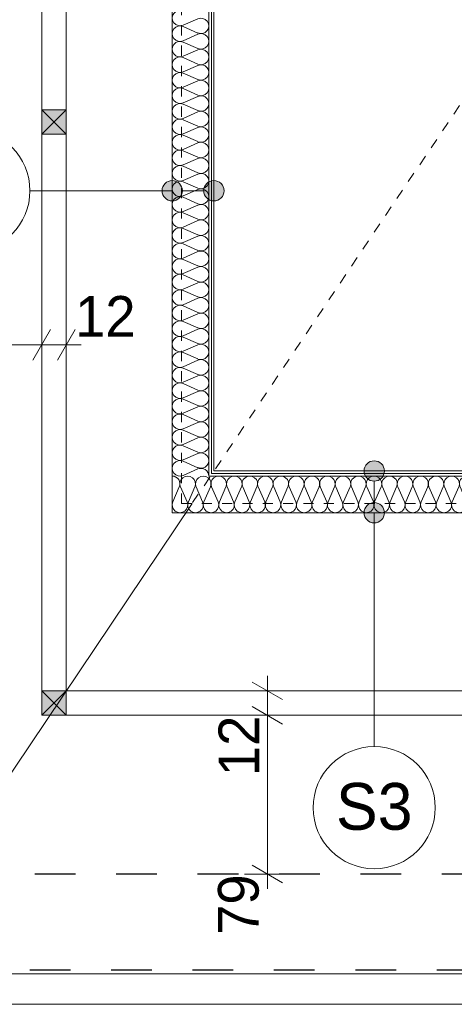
# Model space of a CAD drawing. Extents: x -145259 to -66341, y -2316 to 227384.
# Tile 78 of 141: x -126423 to -124287, y 167414 to 172251. Entities that reach past the tile are written whole.
import ezdxf

# ---------------------------------------------------------------- set-up
doc = ezdxf.new("R2010")
doc.units = 0
doc.header["$MEASUREMENT"] = 0
doc.linetypes.add('Hidden Line', pattern=[100, 50, -50])
doc.linetypes.add('Przerywana', pattern=[400, 200, -200])
for name, color, linetype in [('Arch ocieplenie', 7, 'Continuous'), ('Arch opisy', 7, 'Continuous'), ('Arch wymiary', 7, 'Continuous'), ('Arch ściany działowe', 7, 'Continuous')]:
    doc.layers.add(name, color=color, linetype=linetype)
for name, color, linetype, lineweight, true_color in [('Arch ocieplenie_Nr_Pióra__24', 7, 'Continuous', 13, 0x029e21), ('Arch okna_Nr_Pióra__25', 7, 'Continuous', 15, 0x40a5ff), ('INWENT.ŚCIANY_Nr_Pióra__2', 7, 'Continuous', 13, 0x7f7f7f), ('Inwentaryzacja Konst._Nr_Pióra__3', 7, 'Continuous', 20, 0xff6600)]:
    doc.layers.add(name, color=color, linetype=linetype, lineweight=lineweight, true_color=true_color)
for name, color, linetype, lineweight in [('Arch opisy_Nr_Pióra__1', 7, 'Continuous', 25), ('Arch opisy_Nr_Pióra__21', 7, 'Continuous', 13), ('Arch wymiary_Nr_Pióra__5', 7, 'Continuous', 13), ('Arch ściany działowe_Nr_Pióra__5', 7, 'Continuous', 13), ('INWENT DACH_Nr_Pióra__21', 7, 'Continuous', 13), ('INWENT ODWODNIENIE_Nr_Pióra__5', 7, 'Continuous', 13), ('INWENT.ŚCIANY_Nr_Pióra__1', 7, 'Continuous', 25)]:
    doc.layers.add(name, color=color, linetype=linetype, lineweight=lineweight)
doc.styles.add('GENERATED_STYLE_2', font='txt')
doc.styles.add('GENERATED_STYLE_6', font='txt')
doc.dimstyles.new('GENERATED_STYLE__5', dxfattribs={"dimtxt": 200, "dimasz": 114, "dimexe": 0.18, "dimexo": 0, "dimgap": 0.09, "dimtad": 1, "dimdec": 0, "dimlfac": 0.1, "dimzin": 0, "dimdsep": 46, "dimtxsty": 'GENERATED_STYLE_2', "dimblk": 'ARROWHEAD_2', "dimblk1": 'ARROWHEAD_2', "dimblk2": 'ARROWHEAD_2', "dimcen": 0.09, "dimclrd": 7, "dimclre": 7, "dimclrt": 7, "dimazin": 0, "dimtfac": 1, "dimtdec": 4, "dimtmove": 0, "dimatfit": 3, "dimfxl": 0, "dimtolj": 1, "dimtzin": 0, "dimarcsym": 0})
doc.dimstyles.new('GENERATED_STYLE__6', dxfattribs={"dimtxt": 200, "dimasz": 114, "dimexe": 0.18, "dimexo": 0, "dimgap": 0.09, "dimtad": 1, "dimtih": 1, "dimtoh": 1, "dimdec": 0, "dimlfac": 0.1, "dimzin": 0, "dimdsep": 46, "dimtxsty": 'GENERATED_STYLE_2', "dimblk": 'ARROWHEAD_2', "dimblk1": 'ARROWHEAD_2', "dimblk2": 'ARROWHEAD_2', "dimcen": 0.09, "dimclrd": 7, "dimclre": 7, "dimclrt": 7, "dimazin": 0, "dimtfac": 1, "dimtdec": 4, "dimtmove": 0, "dimatfit": 3, "dimfxl": 0, "dimtolj": 1, "dimtzin": 0, "dimarcsym": 0})

# ---------------------------------------------------------------- blocks, each defined once
blk = doc.blocks.new('Ściana_746', base_point=(-125468.7, 170033.6))
at = {"layer": 'Arch ściany działowe_Nr_Pióra__5', "linetype": 'Continuous'}
for p, q in [((-125468.7, 174453.6), (-125481.2, 174453.6)), ((-125481.2, 174453.6), (-125481.2, 170021.1)), ((-125468.7, 170033.6), (-125468.7, 174453.6))]:
    blk.add_line(p, q, dxfattribs=at)
blk = doc.blocks.new('Ściana_747', base_point=(-125481.2, 170021.1))
at = {"layer": 'Arch ściany działowe_Nr_Pióra__5', "linetype": 'Continuous'}
for p, q in [((-125481.2, 174453.6), (-125493.7, 174453.6)), ((-125493.7, 174453.6), (-125493.7, 170008.6)), ((-125481.2, 170021.1), (-125481.2, 174453.6))]:
    blk.add_line(p, q, dxfattribs=at)
blk = doc.blocks.new('Ściana_748', base_point=(-122493.7, 170033.6))
at = {"layer": 'Arch ściany działowe_Nr_Pióra__5', "linetype": 'Continuous'}
for p, q in [((-122493.7, 170033.6), (-125468.7, 170033.6)), ((-125481.2, 170021.1), (-122506.2, 170021.1))]:
    blk.add_line(p, q, dxfattribs=at)
blk = doc.blocks.new('Ściana_749', base_point=(-122506.2, 170021.1))
at = {"layer": 'Arch ściany działowe_Nr_Pióra__5', "linetype": 'Continuous'}
for p, q in [((-125493.7, 170008.6), (-122518.7, 170008.6)), ((-122506.2, 170021.1), (-125481.2, 170021.1))]:
    blk.add_line(p, q, dxfattribs=at)
blk = doc.blocks.new('Izolacja cieplna 14_165', base_point=(-125493.7, 176643.6))
at = {"layer": 'Arch ocieplenie_Nr_Pióra__24', "linetype": 'Continuous'}
for p, q in [((-125547.4, 172255.2), (-125620.1, 172223.5)), ((-125620.1, 172217.1), (-125547.4, 172185.3)), ((-125547.4, 172178.9), (-125620.1, 172147.2)), ((-125620.1, 172140.8), (-125547.4, 172109.1)), ((-125547.4, 172102.7), (-125620.1, 172070.9)), ((-125620.1, 172064.5), (-125547.4, 172032.8)), ((-125547.4, 172026.4), (-125620.1, 171994.7)), ((-125620.1, 171988.3), (-125547.4, 171956.5)), ((-125547.4, 171950.1), (-125620.1, 171918.4)), ((-125620.1, 171912), (-125547.4, 171880.3)), ((-125547.4, 171873.9), (-125620.1, 171842.2)), ((-125620.1, 171835.7), (-125547.4, 171804)), ((-125547.4, 171797.6), (-125620.1, 171765.9)), ((-125620.1, 171759.5), (-125547.4, 171727.8)), ((-125547.4, 171721.3), (-125620.1, 171689.6)), ((-125620.1, 171683.2), (-125547.4, 171651.5)), ((-125547.4, 171645.1), (-125620.1, 171613.4)), ((-125620.1, 171607), (-125547.4, 171575.2)), ((-125547.4, 171568.8), (-125620.1, 171537.1)), ((-125620.1, 171530.7), (-125547.4, 171499)), ((-125547.4, 171492.6), (-125620.1, 171460.8)), ((-125620.1, 171454.4), (-125547.4, 171422.7)), ((-125547.4, 171416.3), (-125620.1, 171384.6)), ((-125620.1, 171378.2), (-125547.4, 171346.4)), ((-125547.4, 171340), (-125620.1, 171308.3)), ((-125620.1, 171301.9), (-125547.4, 171270.2)), ((-125547.4, 171263.8), (-125620.1, 171232)), ((-125620.1, 171225.6), (-125547.4, 171193.9)), ((-125547.4, 171187.5), (-125620.1, 171155.8)), ((-125620.1, 171149.4), (-125547.4, 171117.6)), ((-125547.4, 171111.2), (-125620.1, 171079.5)), ((-125620.1, 171073.1), (-125547.4, 171041.4)), ((-125547.4, 171035), (-125620.1, 171003.2)), ((-125620.1, 170996.8), (-125547.4, 170965.1)), ((-125547.4, 170958.7), (-125620.1, 170927)), ((-125620.1, 170920.6), (-125547.4, 170888.8)), ((-125547.4, 170882.4), (-125620.1, 170850.7)), ((-125620.1, 170844.3), (-125547.4, 170812.6)), ((-125547.4, 170806.2), (-125620.1, 170774.5)), ((-125620.1, 170768), (-125547.4, 170736.3)), ((-125547.4, 170729.9), (-125620.1, 170698.2)), ((-125620.1, 170691.8), (-125547.4, 170660.1)), ((-125547.4, 170653.6), (-125620.1, 170621.9)), ((-125620.1, 170615.5), (-125547.4, 170583.8)), ((-125547.4, 170577.4), (-125620.1, 170545.7)), ((-125620.1, 170539.3), (-125547.4, 170507.5)), ((-125547.4, 170501.1), (-125620.1, 170469.4)), ((-125620.1, 170463), (-125547.4, 170431.3)), ((-125547.4, 170424.9), (-125620.1, 170393.1)), ((-125620.1, 170386.7), (-125547.4, 170355)), ((-125547.4, 170348.6), (-125620.1, 170316.9)), ((-125620.1, 170310.5), (-125547.4, 170278.7)), ((-125547.4, 170272.3), (-125620.1, 170240.6)), ((-125620.1, 170234.2), (-125547.4, 170202.5)), ((-125547.4, 170196.1), (-125620.1, 170164.3)), ((-125620.1, 170157.9), (-125547.4, 170126.2)), ((-125547.4, 170119.8), (-125620.1, 170088.1)), ((-125620.1, 170081.7), (-125547.4, 170049.9)), ((-125547.4, 170043.5), (-125620.1, 170011.8))]:
    blk.add_line(p, q, dxfattribs=at)
for centre, start_param, end_param in [((-125635.5, 172258.4), 1.158003, 5.125183), ((-125532, 172220.3), 4.299595, 8.266774), ((-125635.5, 172182.1), 1.158003, 5.125183), ((-125532, 172144), 4.299595, 8.266774), ((-125635.5, 172105.9), 1.158003, 5.125183), ((-125532, 172067.7), 4.299595, 8.266774), ((-125635.5, 172029.6), 1.158003, 5.125183), ((-125532, 171991.5), 4.299595, 8.266774), ((-125635.5, 171953.3), 1.158003, 5.125183), ((-125635.5, 171877.1), 1.158003, 5.125183), ((-125532, 171915.2), 4.299595, 8.266774), ((-125532, 171838.9), 4.299595, 8.266774), ((-125635.5, 171800.8), 1.158003, 5.125183), ((-125635.5, 171724.6), 1.158003, 5.125183), ((-125532, 171762.7), 4.299595, 8.266774), ((-125532, 171686.4), 4.299595, 8.266774), ((-125635.5, 171648.3), 1.158003, 5.125183), ((-125532, 171610.2), 4.299595, 8.266774), ((-125635.5, 171572), 1.158003, 5.125183), ((-125532, 171533.9), 4.299595, 8.266774), ((-125635.5, 171495.8), 1.158003, 5.125183), ((-125532, 171457.6), 4.299595, 8.266774), ((-125635.5, 171419.5), 1.158003, 5.125183), ((-125635.5, 171343.2), 1.158003, 5.125183), ((-125532, 171381.4), 4.299595, 8.266774), ((-125532, 171305.1), 4.299595, 8.266774), ((-125635.5, 171267), 1.158003, 5.125183), ((-125532, 171228.8), 4.299595, 8.266774), ((-125635.5, 171190.7), 1.158003, 5.125183), ((-125532, 171152.6), 4.299595, 8.266774), ((-125635.5, 171114.4), 1.158003, 5.125183), ((-125532, 171076.3), 4.299595, 8.266774), ((-125635.5, 171038.2), 1.158003, 5.125183), ((-125532, 171000), 4.299595, 8.266774), ((-125635.5, 170961.9), 1.158003, 5.125183), ((-125532, 170923.8), 4.299595, 8.266774), ((-125635.5, 170885.6), 1.158003, 5.125183), ((-125635.5, 170809.4), 1.158003, 5.125183), ((-125532, 170847.5), 4.299595, 8.266774), ((-125532, 170771.2), 4.299595, 8.266774), ((-125635.5, 170733.1), 1.158003, 5.125183), ((-125532, 170695), 4.299595, 8.266774), ((-125635.5, 170656.9), 1.158003, 5.125183), ((-125532, 170618.7), 4.299595, 8.266774), ((-125635.5, 170580.6), 1.158003, 5.125183), ((-125532, 170542.5), 4.299595, 8.266774), ((-125635.5, 170504.3), 1.158003, 5.125183), ((-125532, 170466.2), 4.299595, 8.266774), ((-125635.5, 170428.1), 1.158003, 5.125183), ((-125532, 170389.9), 4.299595, 8.266774), ((-125635.5, 170351.8), 1.158003, 5.125183), ((-125635.5, 170275.5), 1.158003, 5.125183), ((-125532, 170313.7), 4.299595, 8.266774), ((-125532, 170237.4), 4.299595, 8.266774), ((-125635.5, 170199.3), 1.158003, 5.125183), ((-125532, 170161.1), 4.299595, 8.266774), ((-125635.5, 170123), 1.158003, 5.125183), ((-125532, 170084.9), 4.299595, 8.266774), ((-125635.5, 170046.7), 1.158003, 5.125183), ((-125532, 170008.6), 0, 1.983589)]:
    blk.add_ellipse(centre, major_axis=(38.3, 0), ratio=0.996085, start_param=start_param, end_param=end_param, dxfattribs=at)
blk = doc.blocks.new('Izolacja cieplna 14_166', base_point=(-125673.7, 170008.6))
at = {"layer": 'Arch ocieplenie_Nr_Pióra__24', "linetype": 'Continuous'}
for p, q in [((-125670.5, 169882.2), (-125638.8, 169955)), ((-125632.4, 169955), (-125600.7, 169882.2)), ((-125594.3, 169882.2), (-125562.5, 169955)), ((-125556.1, 169955), (-125524.4, 169882.2)), ((-125518, 169882.2), (-125486.2, 169955)), ((-125479.8, 169955), (-125448.1, 169882.2)), ((-125441.7, 169882.2), (-125410, 169955)), ((-125403.5, 169955), (-125371.8, 169882.2)), ((-125365.4, 169882.2), (-125333.7, 169955)), ((-125327.3, 169955), (-125295.5, 169882.2)), ((-125289.1, 169882.2), (-125257.4, 169955)), ((-125251, 169955), (-125219.3, 169882.2)), ((-125212.8, 169882.2), (-125181.1, 169955)), ((-125174.7, 169955), (-125143, 169882.2)), ((-125136.6, 169882.2), (-125104.8, 169955)), ((-125098.4, 169955), (-125066.7, 169882.2)), ((-125060.3, 169882.2), (-125028.5, 169955)), ((-125022.1, 169955), (-124990.4, 169882.2)), ((-124984, 169882.2), (-124952.3, 169955)), ((-124945.9, 169955), (-124914.1, 169882.2)), ((-124907.7, 169882.2), (-124876, 169955)), ((-124869.6, 169955), (-124837.8, 169882.2)), ((-124831.4, 169882.2), (-124799.7, 169955)), ((-124793.3, 169955), (-124761.6, 169882.2)), ((-124755.1, 169882.2), (-124723.4, 169955)), ((-124717, 169955), (-124685.3, 169882.2)), ((-124678.9, 169882.2), (-124647.1, 169955)), ((-124640.7, 169955), (-124609, 169882.2)), ((-124602.6, 169882.2), (-124570.9, 169955)), ((-124564.4, 169955), (-124532.7, 169882.2)), ((-124526.3, 169882.2), (-124494.6, 169955)), ((-124488.2, 169955), (-124456.4, 169882.2)), ((-124450, 169882.2), (-124418.3, 169955)), ((-124411.9, 169955), (-124380.1, 169882.2)), ((-124373.7, 169882.2), (-124342, 169955)), ((-124335.6, 169955), (-124303.9, 169882.2)), ((-124297.5, 169882.2), (-124265.7, 169955)), ((-124259.3, 169955), (-124227.6, 169882.2)), ((-124221.2, 169882.2), (-124189.4, 169955)), ((-124183, 169955), (-124151.3, 169882.2)), ((-124144.9, 169882.2), (-124113.2, 169955)), ((-124106.8, 169955), (-124075, 169882.2)), ((-124068.6, 169882.2), (-124036.9, 169955)), ((-124030.5, 169955), (-123998.7, 169882.2)), ((-123992.3, 169882.2), (-123960.6, 169955)), ((-123954.2, 169955), (-123922.5, 169882.2)), ((-123916, 169882.2), (-123884.3, 169955)), ((-123877.9, 169955), (-123846.2, 169882.2)), ((-123839.8, 169882.2), (-123808, 169955)), ((-123801.6, 169955), (-123769.9, 169882.2)), ((-123763.5, 169882.2), (-123731.7, 169955)), ((-123725.3, 169955), (-123693.6, 169882.2)), ((-123687.2, 169882.2), (-123655.5, 169955)), ((-123649.1, 169955), (-123617.3, 169882.2)), ((-123610.9, 169882.2), (-123579.2, 169955)), ((-123572.8, 169955), (-123541, 169882.2)), ((-123534.6, 169882.2), (-123502.9, 169955)), ((-123496.5, 169955), (-123464.8, 169882.2)), ((-123458.4, 169882.2), (-123426.6, 169955)), ((-123420.2, 169955), (-123388.5, 169882.2)), ((-123382.1, 169882.2), (-123350.3, 169955)), ((-123343.9, 169955), (-123312.2, 169882.2)), ((-123305.8, 169882.2), (-123274.1, 169955)), ((-123267.6, 169955), (-123235.9, 169882.2)), ((-123229.5, 169882.2), (-123197.8, 169955)), ((-123191.4, 169955), (-123159.6, 169882.2)), ((-123153.2, 169882.2), (-123121.5, 169955)), ((-123115.1, 169955), (-123083.4, 169882.2)), ((-123076.9, 169882.2), (-123045.2, 169955)), ((-123038.8, 169955), (-123007.1, 169882.2)), ((-123000.7, 169882.2), (-122968.9, 169955)), ((-122962.5, 169955), (-122930.8, 169882.2)), ((-122924.4, 169882.2), (-122892.6, 169955)), ((-122886.2, 169955), (-122854.5, 169882.2)), ((-122848.1, 169882.2), (-122816.4, 169955)), ((-122810, 169955), (-122778.2, 169882.2)), ((-122771.8, 169882.2), (-122740.1, 169955)), ((-122733.7, 169955), (-122701.9, 169882.2))]:
    blk.add_line(p, q, dxfattribs=at)
for centre, start_param, end_param in [((-125673.7, 169970.3), 4.299596, 6.283185), ((-125597.5, 169970.3), 4.299595, 8.266774), ((-125521.2, 169970.3), 4.299595, 8.266774), ((-125444.9, 169970.3), 4.299595, 8.266774), ((-125368.6, 169970.3), 4.299595, 8.266774), ((-125292.3, 169970.3), 4.299595, 8.266774), ((-125216, 169970.3), 4.299595, 8.266774), ((-125139.8, 169970.3), 4.299595, 8.266774), ((-125063.5, 169970.3), 4.299595, 8.266774), ((-124987.2, 169970.3), 4.299595, 8.266774), ((-124910.9, 169970.3), 4.299595, 8.266774), ((-124834.6, 169970.3), 4.299595, 8.266774), ((-124758.4, 169970.3), 4.299595, 8.266774), ((-124682.1, 169970.3), 4.299595, 8.266774), ((-124605.8, 169970.3), 4.299595, 8.266774), ((-124529.5, 169970.3), 4.299595, 8.266774), ((-124453.2, 169970.3), 4.299595, 8.266774), ((-124376.9, 169970.3), 4.299595, 8.266774), ((-124300.7, 169970.3), 4.299595, 8.266774), ((-124224.4, 169970.3), 4.299595, 8.266774), ((-124148.1, 169970.3), 4.299595, 8.266774), ((-124071.8, 169970.3), 4.299595, 8.266774), ((-123995.5, 169970.3), 4.299595, 8.266774), ((-123919.3, 169970.3), 4.299595, 8.266774), ((-123843, 169970.3), 4.299595, 8.266774), ((-123766.7, 169970.3), 4.299595, 8.266774), ((-123690.4, 169970.3), 4.299595, 8.266774), ((-123614.1, 169970.3), 4.299595, 8.266774), ((-123537.8, 169970.3), 4.299595, 8.266774), ((-123461.6, 169970.3), 4.299595, 8.266774), ((-123385.3, 169970.3), 4.299595, 8.266774), ((-123309, 169970.3), 4.299595, 8.266774), ((-123232.7, 169970.3), 4.299595, 8.266774), ((-123156.4, 169970.3), 4.299595, 8.266774), ((-123080.1, 169970.3), 4.299595, 8.266774), ((-123003.9, 169970.3), 4.299595, 8.266774), ((-122927.6, 169970.3), 4.299595, 8.266774), ((-122851.3, 169970.3), 4.299595, 8.266774), ((-122775, 169970.3), 4.299595, 8.266774), ((-122698.7, 169970.3), 0, 1.983589), ((-125635.6, 169866.9), 1.158003, 5.125183), ((-125559.3, 169866.9), 1.158003, 5.125183), ((-125483, 169866.9), 1.158003, 5.125183), ((-125406.8, 169866.9), 1.158003, 5.125183), ((-125330.5, 169866.9), 1.158003, 5.125183), ((-125254.2, 169866.9), 1.158003, 5.125183), ((-125177.9, 169866.9), 1.158003, 5.125183), ((-125101.6, 169866.9), 1.158003, 5.125183), ((-125025.3, 169866.9), 1.158003, 5.125183), ((-124949.1, 169866.9), 1.158003, 5.125183), ((-124872.8, 169866.9), 1.158003, 5.125183), ((-124796.5, 169866.9), 1.158003, 5.125183), ((-124720.2, 169866.9), 1.158003, 5.125183), ((-124643.9, 169866.9), 1.158003, 5.125183), ((-124567.6, 169866.9), 1.158003, 5.125183), ((-124491.4, 169866.9), 1.158003, 5.125183), ((-124415.1, 169866.9), 1.158003, 5.125183), ((-124338.8, 169866.9), 1.158003, 5.125183), ((-124262.5, 169866.9), 1.158003, 5.125183), ((-124186.2, 169866.9), 1.158003, 5.125183), ((-124110, 169866.9), 1.158003, 5.125183), ((-124033.7, 169866.9), 1.158003, 5.125183), ((-123957.4, 169866.9), 1.158003, 5.125183), ((-123881.1, 169866.9), 1.158003, 5.125183), ((-123804.8, 169866.9), 1.158003, 5.125183), ((-123728.5, 169866.9), 1.158003, 5.125183), ((-123652.3, 169866.9), 1.158003, 5.125183), ((-123576, 169866.9), 1.158003, 5.125183), ((-123499.7, 169866.9), 1.158003, 5.125183), ((-123423.4, 169866.9), 1.158003, 5.125183), ((-123347.1, 169866.9), 1.158003, 5.125183), ((-123270.9, 169866.9), 1.158003, 5.125183), ((-123194.6, 169866.9), 1.158003, 5.125183), ((-123118.3, 169866.9), 1.158003, 5.125183), ((-123042, 169866.9), 1.158003, 5.125183), ((-122965.7, 169866.9), 1.158003, 5.125183), ((-122889.4, 169866.9), 1.158003, 5.125183), ((-122813.2, 169866.9), 1.158003, 5.125183), ((-122736.9, 169866.9), 1.158003, 5.125183)]:
    blk.add_ellipse(centre, major_axis=(0, 38.3), ratio=0.996316, start_param=start_param, end_param=end_param, dxfattribs=at)
blk = doc.blocks.new('Linia_129', base_point=(-125468.7, 171410.5))
at = {"layer": 'Arch opisy_Nr_Pióra__21', "linetype": 'Continuous'}
for points in [[(-125623.7, 171410.5), (-125627.5, 171429.6), (-125638.4, 171445.8), (-125654.6, 171456.7), (-125673.7, 171460.5), (-125692.9, 171456.7), (-125709.1, 171445.8), (-125719.9, 171429.6), (-125723.7, 171410.5), (-125719.9, 171391.3), (-125709.1, 171375.1), (-125692.9, 171364.3), (-125673.7, 171360.5), (-125654.6, 171364.3), (-125638.4, 171375.1), (-125627.5, 171391.3)], [(-125418.7, 171410.5), (-125422.5, 171429.6), (-125433.4, 171445.8), (-125449.6, 171456.7), (-125468.7, 171460.5), (-125487.9, 171456.7), (-125504.1, 171445.8), (-125514.9, 171429.6), (-125518.7, 171410.5), (-125514.9, 171391.3), (-125504.1, 171375.1), (-125487.9, 171364.3), (-125468.7, 171360.5), (-125449.6, 171364.3), (-125433.4, 171375.1), (-125422.5, 171391.3)]]:
    blk.add_hatch(color=256, dxfattribs=at).paths.add_polyline_path(points, flags=0)
blk.add_line((-125518.7, 171410.5), (-125623.7, 171410.5), dxfattribs=at)
for centre in [(-125673.7, 171410.5), (-125468.7, 171410.5)]:
    blk.add_circle(centre, 50, dxfattribs=at)
blk = doc.blocks.new('Linia_130', base_point=(-125673.7, 171410.5))
at = {"layer": 'Arch opisy_Nr_Pióra__21', "linetype": 'Continuous'}
blk.add_line((-125673.7, 171410.5), (-126372.7, 171410.5), dxfattribs=at)
blk.add_circle((-126672.7, 171410.5), 300, dxfattribs=at)
blk = doc.blocks.new('Linia_131', base_point=(-124680.9, 170033.6))
at = {"layer": 'Arch opisy_Nr_Pióra__21', "linetype": 'Continuous'}
for points in [[(-124630.9, 170033.6), (-124634.7, 170052.7), (-124645.6, 170069), (-124661.8, 170079.8), (-124680.9, 170083.6), (-124700.1, 170079.8), (-124716.3, 170069), (-124727.1, 170052.7), (-124730.9, 170033.6), (-124727.1, 170014.5), (-124716.3, 169998.2), (-124700.1, 169987.4), (-124680.9, 169983.6), (-124661.8, 169987.4), (-124645.6, 169998.2), (-124634.7, 170014.5)], [(-124630.9, 169828.6), (-124634.7, 169847.7), (-124645.6, 169864), (-124661.8, 169874.8), (-124680.9, 169878.6), (-124700.1, 169874.8), (-124716.3, 169864), (-124727.1, 169847.7), (-124730.9, 169828.6), (-124727.1, 169809.5), (-124716.3, 169793.2), (-124700.1, 169782.4), (-124680.9, 169778.6), (-124661.8, 169782.4), (-124645.6, 169793.2), (-124634.7, 169809.5)]]:
    blk.add_hatch(color=256, dxfattribs=at).paths.add_polyline_path(points, flags=0)
blk.add_line((-124680.9, 169983.6), (-124680.9, 169878.6), dxfattribs=at)
for centre in [(-124680.9, 170033.6), (-124680.9, 169828.6)]:
    blk.add_circle(centre, 50, dxfattribs=at)
blk = doc.blocks.new('Linia_132', base_point=(-124680.9, 169828.6))
at = {"layer": 'Arch opisy_Nr_Pióra__21', "linetype": 'Continuous'}
blk.add_line((-124680.9, 169828.6), (-124680.9, 168679.6), dxfattribs=at)
blk.add_circle((-124680.9, 168379.6), 300, dxfattribs=at)
blk = doc.blocks.new('*D1602')
at = {"layer": 'Arch wymiary_Nr_Pióra__5', "linetype": 'Continuous'}
for p, q in [((-125281.1, 168876.9), (-125131.1, 168790.3)), ((-125093.6, 168833.6), (-125318.6, 168833.6)), ((-125206.1, 168053.6), (-125206.1, 168833.6)), ((-125281.1, 168096.9), (-125131.1, 168010.3)), ((-125093.6, 168053.6), (-125318.6, 168053.6)), ((-125206.1, 167980.3), (-125206.1, 168053.6))]:
    blk.add_line(p, q, dxfattribs=at)
at = {"layer": 'Arch wymiary_Nr_Pióra__5', "char_height": 200, "attachment_point": 7, "rotation": 90, "style": 'GENERATED_STYLE_2'}
for s, insert in [('{12}', (-125246.1, 168534.3)), ('{79}', (-125246.1, 167754.3))]:
    blk.add_mtext(s, dxfattribs=dict(at, insert=insert))
blk = doc.blocks.new('ARROWHEAD_2')
at = {"color": 0, "linetype": 'Continuous', "lineweight": 0}
for p, q in [((-0.378, -0.655), (0.378, 0.655)), ((0, 0), (-1, 0))]:
    blk.add_line(p, q, dxfattribs=at)
blk = doc.blocks.new('*D1603')
at = {"layer": 'Arch wymiary_Nr_Pióra__5', "linetype": 'Continuous'}
for p, q in [((-125206.1, 168953.6), (-125206.1, 169027)), ((-125131.1, 168910.3), (-125281.1, 168996.9)), ((-125093.6, 168953.6), (-125318.6, 168953.6)), ((-125206.1, 168833.6), (-125206.1, 168953.6)), ((-125281.1, 168876.9), (-125131.1, 168790.3)), ((-125093.6, 168833.6), (-125318.6, 168833.6))]:
    blk.add_line(p, q, dxfattribs=at)
at = {"layer": 'Arch wymiary_Nr_Pióra__5', "char_height": 200, "attachment_point": 7, "rotation": 90, "style": 'GENERATED_STYLE_2'}
for s, insert in [('{12}', (-125246.1, 168534.3)), ('{79}', (-125246.1, 167754.3))]:
    blk.add_mtext(s, dxfattribs=dict(at, insert=insert))
blk = doc.blocks.new('*D1604')
at = {"layer": 'Arch wymiary_Nr_Pióra__5', "linetype": 'Continuous'}
for p, q in [((-126588.7, 170540.6), (-126588.7, 170765.6)), ((-126314.6, 170540.6), (-126314.6, 170765.6)), ((-126545.4, 170728.1), (-126632, 170578.1)), ((-126271.3, 170728.1), (-126357.9, 170578.1)), ((-126662.1, 170653.1), (-126588.7, 170653.1)), ((-126588.7, 170653.1), (-126314.6, 170653.1))]:
    blk.add_line(p, q, dxfattribs=at)
at = {"layer": 'Arch wymiary_Nr_Pióra__5', "char_height": 200, "attachment_point": 7, "style": 'GENERATED_STYLE_2'}
for s, insert in [('{27}', (-126888.1, 170693.1)), ('{12}', (-126151.2, 170693.1))]:
    blk.add_mtext(s, dxfattribs=dict(at, insert=insert))
blk = doc.blocks.new('*D1605')
at = {"layer": 'Arch wymiary_Nr_Pióra__5', "linetype": 'Continuous'}
for p, q in [((-126314.6, 170540.6), (-126314.6, 170765.6)), ((-126194.6, 170540.6), (-126194.6, 170765.6)), ((-126271.3, 170728.1), (-126357.9, 170578.1)), ((-126237.9, 170578.1), (-126151.3, 170728.1)), ((-126314.6, 170653.1), (-126194.6, 170653.1)), ((-126194.6, 170653.1), (-126121.2, 170653.1))]:
    blk.add_line(p, q, dxfattribs=at)
at = {"layer": 'Arch wymiary_Nr_Pióra__5', "char_height": 200, "attachment_point": 7, "style": 'GENERATED_STYLE_2'}
for s, insert in [('{27}', (-126888.1, 170693.1)), ('{12}', (-126151.2, 170693.1))]:
    blk.add_mtext(s, dxfattribs=dict(at, insert=insert))

msp = doc.modelspace()

# ---------------------------------------------------------------- hatches: boundary and pattern name
at = {"layer": 'Arch okna_Nr_Pióra__25', "linetype": 'Continuous'}
for points in [[(-126314.6, 171808.6), (-126194.6, 171808.6), (-126194.6, 171688.6), (-126314.6, 171688.6)], [(-126314.6, 168953.6), (-126194.6, 168953.6), (-126194.6, 168833.6), (-126314.6, 168833.6)]]:
    msp.add_hatch(color=256, dxfattribs=at).paths.add_polyline_path(points, flags=0)

# ---------------------------------------------------------------- linework, layer by layer
at = {"layer": 'Arch ocieplenie_Nr_Pióra__24', "linetype": 'Continuous'}
for p, q in [((-125673.7, 176643.6), (-125673.7, 169828.6)), ((-125673.7, 169828.6), (-122698.7, 169828.6))]:
    msp.add_line(p, q, dxfattribs=at)
at = {"layer": 'INWENT DACH_Nr_Pióra__21', "linetype": 'Hidden Line'}
msp.add_line((-123983.5, 172243.6), (-125576.3, 169873.6), dxfattribs=at)
at = {"layer": 'INWENT DACH_Nr_Pióra__21', "linetype": 'Continuous'}
msp.add_line((-125576.3, 169873.6), (-127128.7, 167563.6), dxfattribs=at)
at = {"layer": 'INWENT ODWODNIENIE_Nr_Pióra__5', "linetype": 'Continuous'}
for p, q in [((-127128.7, 167563.6), (-115168.7, 167563.6)), ((-127278.7, 167413.6), (-115168.7, 167413.6))]:
    msp.add_line(p, q, dxfattribs=at)
at = {"layer": 'INWENT.ŚCIANY_Nr_Pióra__1', "linetype": 'Przerywana'}
for p, q in [((-114548.7, 168053.6), (-126588.7, 168053.6)), ((-126773.7, 167583.6), (-115148.7, 167583.6))]:
    msp.add_line(p, q, dxfattribs=at)
at = {"layer": 'INWENT.ŚCIANY_Nr_Pióra__2', "linetype": 'Hidden Line'}
for q in [(-125628.7, 176643.6), (-122728.7, 169873.6)]:
    msp.add_line((-125628.7, 169873.6), q, dxfattribs=at)
at = {"layer": 'Inwentaryzacja Konst._Nr_Pióra__3', "linetype": 'Continuous'}
for p, q in [((-126314.6, 168833.6), (-126314.6, 176613.6)), ((-126194.6, 168953.6), (-126194.6, 176613.6)), ((-126314.6, 171808.6), (-126314.6, 171688.6)), ((-126194.6, 171808.6), (-126314.6, 171808.6)), ((-126314.6, 171808.6), (-126194.6, 171688.6)), ((-126194.6, 171808.6), (-126314.6, 171688.6)), ((-126194.6, 171688.6), (-126194.6, 171808.6)), ((-126314.6, 171688.6), (-126194.6, 171688.6)), ((-126314.6, 168953.6), (-126314.6, 168833.6)), ((-126194.6, 168953.6), (-126314.6, 168953.6)), ((-126314.6, 168953.6), (-126194.6, 168833.6)), ((-126194.6, 168953.6), (-126314.6, 168833.6)), ((-126194.6, 168953.6), (-117978.7, 168953.6)), ((-126194.6, 168833.6), (-126194.6, 168953.6)), ((-126314.6, 168833.6), (-117978.7, 168833.6)), ((-126314.6, 168833.6), (-126194.6, 168833.6))]:
    msp.add_line(p, q, dxfattribs=at)

# ---------------------------------------------------------------- block references
at = {"layer": 'Arch ocieplenie', "color": 104, "linetype": 'Continuous', "lineweight": 20, "true_color": 0x029e21}
for name, p in [('Izolacja cieplna 14_165', (-125493.7, 176643.6)), ('Izolacja cieplna 14_166', (-125673.7, 170008.6))]:
    msp.add_blockref(name, p, dxfattribs=at)
at = {"layer": 'Arch opisy', "linetype": 'Continuous'}
for name, p in [('Linia_130', (-125673.7, 171410.5)), ('Linia_129', (-125468.7, 171410.5)), ('Linia_131', (-124680.9, 170033.6)), ('Linia_132', (-124680.9, 169828.6))]:
    msp.add_blockref(name, p, dxfattribs=at)
at = {"layer": 'Arch ściany działowe'}
for name, p in [('Ściana_747', (-125481.2, 170021.1)), ('Ściana_746', (-125468.7, 170033.6)), ('Ściana_748', (-122493.7, 170033.6)), ('Ściana_749', (-122506.2, 170021.1))]:
    msp.add_blockref(name, p, dxfattribs=at)

# ---------------------------------------------------------------- texts
at = {"layer": 'Arch opisy_Nr_Pióra__1', "linetype": 'Continuous', "insert": (-124680.9, 168501), "char_height": 230, "attachment_point": 2, "style": 'GENERATED_STYLE_6'}
msp.add_mtext('{S3}', dxfattribs=at)

# ---------------------------------------------------------------- dimensions: what is measured, and where the dimension line sits
at = {"layer": 'Arch wymiary', "linetype": 'Continuous'}
for p1, p2, picture, middle in [((-126588.7, 170380.7), (-126314.6, 170332.7), '*D1604', (-126736.3, 170793.1)), ((-126314.6, 170332.7), (-126194.6, 170332.7), '*D1605', (-125999.4, 170793.1))]:
    dim = msp.add_linear_dim(base=(-126588.7, 170653.1), p1=p1, p2=p2, dimstyle='GENERATED_STYLE__6', dxfattribs=at)
    dim.commit()
    dim.dimension.update_dxf_attribs({"geometry": picture, "text_midpoint": middle})
dim = msp.add_linear_dim(base=(-125206.1, 168053.6), p1=(-125463.6, 168833.6), p2=(-125483.9, 168953.6), angle=90, dimstyle='GENERATED_STYLE__5', dxfattribs=at)
dim.commit()
dim.dimension.update_dxf_attribs({"geometry": '*D1603', "text_midpoint": (-125346.1, 168686)})
dim = msp.add_linear_dim(base=(-125206.1, 168053.6), p1=(-125517.8, 168053.6), p2=(-125463.6, 168833.6), angle=90, text='79', dimstyle='GENERATED_STYLE__5', dxfattribs=at)
dim.commit()
dim.dimension.update_dxf_attribs({"geometry": '*D1602', "text_midpoint": (-125346.1, 167906)})

doc.saveas('drawing.dxf')
